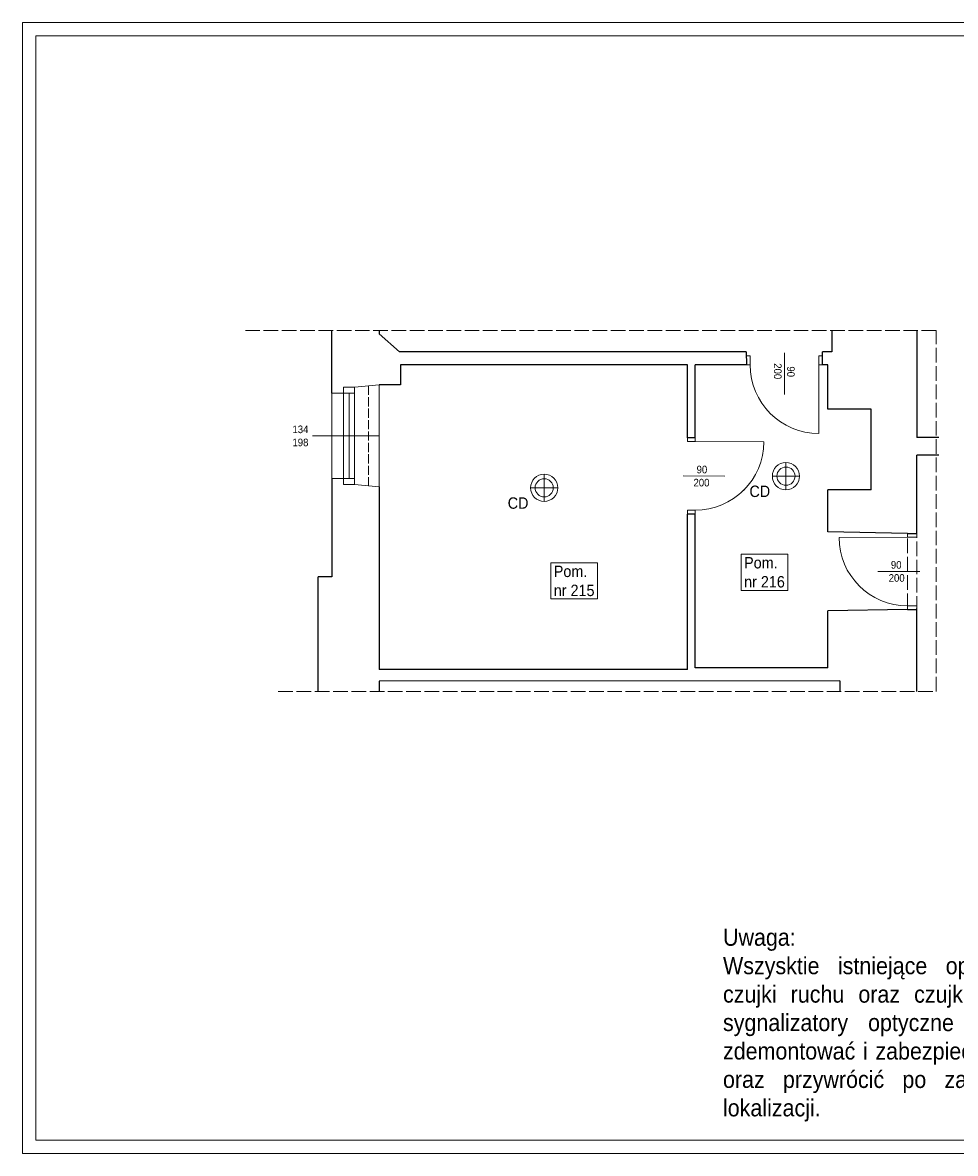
# Model space of a CAD drawing. Header units: centimetres. Extents: x 690840 to 714026, y 27673 to 40762.
# Tile 154 of 162: x 707810 to 709034, y 39277 to 40762. Entities that reach past the tile are written whole.
import ezdxf

# ---------------------------------------------------------------- set-up
doc = ezdxf.new("R2010")
doc.units = ezdxf.units.CM
doc.linetypes.add('ACAD_ISO02W100', pattern=[15, 12, -3])
doc.layers.add('Obrys powierzchni', color=50, linetype='Continuous', lineweight=9, plot=False)
for name, color, linetype, lineweight in [('Opis', 102, 'Continuous', 9), ('Przekroje', 253, 'Continuous', 20), ('Przekrojowa', 253, 'Continuous', 25), ('S3_drzwi_istniejące', 7, 'Continuous', 0), ('S3_okna', 253, 'Continuous', 9), ('Widokowa', 140, 'Continuous', 9)]:
    doc.layers.add(name, color=color, linetype=linetype, lineweight=lineweight)
doc.layers.add('S3_ele.CD', color=7, linetype='Continuous', lineweight=5, true_color=0xff0f0f)
doc.layers.add('S3_opis pomieszczeń', color=7, linetype='Continuous', lineweight=0, true_color=0xb5b5b5)
doc.styles.add('ARIELCE', font='arial.ttf', dxfattribs={"width": 0.9})

# ---------------------------------------------------------------- blocks, each defined once
blk = doc.blocks.new('zw$3C5D')
at = {"layer": 'S3_ele.CD', "ltscale": 1.6}
blk.add_line((-22.3, 0), (22.3, 0), dxfattribs=at)
blk.add_lwpolyline([(0, -22.3), (0, 22.3)], dxfattribs=at)
for radius in [22.3, 14.9]:
    blk.add_circle((0, 0), radius, dxfattribs=at)
blk = doc.blocks.new('zw$1D16')
at = {"layer": 'Przekroje', "ltscale": 1.6}
for points in [[(0, 0), (-32.2, -3.1), (-47, -3.1), (-47, -10.9), (-62, -10.9)], [(0, -134), (-32.2, -130.9), (-47, -130.9), (-47, -123.1), (-62, -123.1)]]:
    blk.add_lwpolyline(points, dxfattribs=at)
at = {"layer": 'S3_okna'}
for p, q in [((0, 0), (0, -134)), ((-62, -10.9), (-62, -123.1)), ((-47, -10.9), (-32.2, -10.9)), ((-47, -123.1), (-47, -10.9)), ((-39.6, -123.1), (-39.6, -10.9)), ((-32.2, -130.9), (-32.2, -3.1)), ((-47, -123.1), (-32.2, -123.1))]:
    blk.add_line(p, q, dxfattribs=at)
at = {"layer": 'S3_okna', "ltscale": 1.6}
blk.add_line((-124, -67), (0, -67), dxfattribs=at)
at = {"layer": 'S3_okna'}
for points in [[(0, 0), (-32.2, -3.1), (-47, -3.1), (-47, -10.9), (-62, -10.9)], [(0, -134), (-32.2, -130.9), (-47, -130.9), (-47, -123.1), (-62, -123.1)]]:
    blk.add_lwpolyline(points, dxfattribs=at)
blk = doc.blocks.new('zw$7334')
at = {"layer": 'S3_okna', "ltscale": 1.6, "insert": (-30.9, 13.4), "char_height": 10, "width": 42.363, "attachment_point": 3, "rotation": 0.019, "style": 'ARIELCE', "bg_fill": 2}
blk.add_mtext('{\\fArial|b0|i0|c238|p34;134}', dxfattribs=at)
at = {"layer": 'S3_okna', "ltscale": 1.6, "insert": (-30.9, -3.8), "char_height": 10, "width": 42.363, "attachment_point": 3, "rotation": 0.019, "style": 'ARIELCE'}
blk.add_mtext('{\\fArial|b0|i0|c238|p34;198}', dxfattribs=at)

msp = doc.modelspace()

# ---------------------------------------------------------------- linework, layer by layer
at = {"layer": 'Obrys powierzchni', "ltscale": 1.6}
for points in [[(707809.6, 40762.3), (709909.6, 40762.3), (709909.6, 39277.3), (707809.6, 39277.3)], [(707827.1, 40744.8), (709892.1, 40744.8), (709892.1, 39294.8), (707827.1, 39294.8)]]:
    msp.add_lwpolyline(points, close=True, dxfattribs=at)
at = {"layer": 'Przekrojowa', "color": 8, "ltscale": 1.6}
for p, q in [((708215.8, 40275.9), (708215.8, 40358)), ((708277.8, 40358), (708277.8, 40353.8)), ((708304.5, 40330), (708277.8, 40353.8)), ((708872.1, 40358), (708872.1, 40330)), ((708983.6, 40358), (708983.6, 40217.4)), ((708759.9, 40330), (708304.5, 40330)), ((708759.9, 40330), (708760, 40312.8)), ((708872.1, 40330), (708860, 40330)), ((708860, 40312.8), (708860, 40330)), ((708682.8, 40312.8), (708305.8, 40312.8)), ((708305.8, 40312.8), (708305.8, 40286.6)), ((708682.8, 40217), (708682.8, 40312.8)), ((708760, 40312.8), (708692.8, 40312.8)), ((708692.8, 40217), (708692.8, 40312.8)), ((708866.9, 40312.8), (708860, 40312.8)), ((708866.8, 40254.8), (708866.8, 40312.8)), ((708305.8, 40286.6), (708277.8, 40286.8)), ((708923.8, 40254.8), (708866.8, 40254.8)), ((708692.8, 40217), (708682.8, 40217)), ((709012.7, 40217.4), (708983.6, 40217.4)), ((709012.7, 40194.4), (708983.6, 40194.4)), ((708215.8, 40163.7), (708215.8, 40034.3)), ((708277.8, 40152.8), (708277.8, 39912.8)), ((708971.6, 40091.4), (708866.8, 40093.8)), ((708971.6, 40091.4), (708983.6, 40091.4)), ((708215.8, 40034.3), (708197.8, 40034.3)), ((708197.8, 39883.9), (708197.8, 40034.3)), ((708971.6, 39991.4), (708866.8, 39989.8)), ((708971.6, 39991.4), (708983.6, 39991.4)), ((708983.6, 39883.9), (708983.6, 39992.8)), ((708866.8, 39914.8), (708866.8, 39989.8)), ((708682.8, 39912.8), (708277.8, 39912.8)), ((708866.8, 39915), (708692.8, 39914.9)), ((708882.6, 39897.8), (708277.8, 39897.6)), ((708277.8, 39897.6), (708277.8, 39883.9)), ((708882.6, 39897.8), (708882.6, 39883.9))]:
    msp.add_line(p, q, dxfattribs=at)
at = {"layer": 'S3_drzwi_istniejące', "color": 8}
for p, q in [((708810, 40273.8), (708810, 40328.8)), ((708855, 40312.8), (708855, 40222.8)), ((708692.8, 40212), (708782.8, 40211.9)), ((708731.8, 40166.9), (708676.8, 40167)), ((708971.6, 40086.4), (708881.6, 40086.3)), ((708932.6, 40041.4), (708987.6, 40041.4))]:
    msp.add_line(p, q, dxfattribs=at)
for points in [[(708760, 40324.8), (708765, 40324.8), (708765, 40312.8), (708760, 40312.8)], [(708855, 40324.8), (708860, 40324.8), (708860, 40312.8), (708855, 40312.8)], [(708682.8, 40212), (708682.8, 40217), (708692.8, 40217), (708692.8, 40212)], [(708983.6, 40086.4), (708983.6, 40091.4), (708971.6, 40091.4), (708971.6, 40086.4)], [(708983.6, 39991.4), (708983.6, 39996.4), (708971.6, 39996.4), (708971.6, 39991.4)]]:
    msp.add_lwpolyline(points, close=True, dxfattribs=at)
for centre, start, end in [((708855, 40312.8), 180.0009, 270.0009), ((708971.6, 40086.4), 180.0446, 270.0446)]:
    msp.add_arc(centre, 90, start, end, dxfattribs=at)
at = {"layer": 'S3_okna', "color": 8, "linetype": 'ACAD_ISO02W100'}
msp.add_line((708263.8, 40285.4), (708263.8, 40154.2), dxfattribs=at)
at = {"layer": 'Widokowa', "color": 8, "linetype": 'ACAD_ISO02W100', "ltscale": 1.6}
for p, q in [((708971.6, 39993.5), (708971.6, 40091.4)), ((708983.6, 39989.8), (708983.7, 40091.4))]:
    msp.add_line(p, q, dxfattribs=at)

# ---------------------------------------------------------------- block references
at = {"layer": 'S3_okna', "color": 8, "rotation": 0.0009042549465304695}
msp.add_blockref('zw$1D16', (708277.8, 40286.8), dxfattribs=at)

# ---------------------------------------------------------------- texts
at = {"layer": 'Opis', "color": 7, "insert": (708729.3, 39572.4), "char_height": 22.4, "width": 720.424, "attachment_point": 1, "rotation": 359.981, "style": 'ARIELCE'}
msp.add_mtext('{\\fArial|b0|i0|c238|p34;Uwaga:\\P\\pxqj;Wszysktie istniejące oprawy ewakuacyjne, awaryjne, czujki ruchu oraz czujki dymu, wskaźniki zadziałania, sygnalizatory optyczne oraz akustyczne itp. należy zdemontować i zabezpieczyć na czas prowadzenia robót oraz przywrócić po zakończeniu prac w pierwotnej lokalizacji.}', dxfattribs=at)
at = {"layer": 'S3_drzwi_istniejące', "color": 8, "char_height": 10, "style": 'ARIELCE'}
for s, insert, width, attachment_point, rotation in [('{\\fArial|b0|i0|c238|p34;200}', (708806.2, 40294), 19.356, 3, 270.0199), ('{\\fArial|b0|i0|c238|p34;90}', (708823.4, 40296.9), 18.526, 3, 270.0199), ('{\\fArial|b0|i0|c238|p34;90}', (708708.6, 40180.4), 18.526, 3, 359.9762), ('{\\fArial|b0|i0|c238|p34;90}', (708949.7, 40055.2), 18.526, 1, 0.0256), ('{\\fArial|b0|i0|c238|p34;200}', (708946.8, 40038), 19.356, 1, 0.0256)]:
    msp.add_mtext(s, dxfattribs=dict(at, insert=insert, width=width, attachment_point=attachment_point, rotation=rotation))

# ---------------------------------------------------------------- next in the draw order: block references
at = {"layer": 'S3_okna', "color": 8, "rotation": 0.0009042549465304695}
msp.add_blockref('zw$7334', (708215.8, 40219.8), dxfattribs=at)

# ---------------------------------------------------------------- next in the draw order: texts
at = {"layer": 'S3_ele.CD', "insert": (708446.6, 40138.9), "char_height": 15, "width": 2038.258, "attachment_point": 1, "rotation": 359.981, "style": 'ARIELCE', "bg_fill": 2}
msp.add_mtext('{\\fArial|b0|i0|c238|p34;CD}', dxfattribs=at)

# ---------------------------------------------------------------- next in the draw order: linework, layer by layer
at = {"layer": 'Przekrojowa', "color": 8, "ltscale": 1.6}
for p, q in [((708682.8, 39912.8), (708682.8, 40117)), ((708692.8, 40116.9), (708682.8, 40117)), ((708692.8, 39914.9), (708692.8, 40116.9))]:
    msp.add_line(p, q, dxfattribs=at)
at = {"layer": 'S3_drzwi_istniejące', "color": 8}
msp.add_lwpolyline([(708682.8, 40117), (708682.8, 40122), (708692.7, 40122), (708692.7, 40117)], close=True, dxfattribs=at)

# ---------------------------------------------------------------- next in the draw order: block references
at = {"layer": 'S3_ele.CD', "ltscale": 1.6, "xscale": 0.8, "yscale": 0.8, "zscale": 0.8}
msp.add_blockref('zw$3C5D', (708494.5, 40151.4), dxfattribs=at)

# ---------------------------------------------------------------- next in the draw order: texts
at = {"layer": 'S3_drzwi_istniejące', "color": 8, "insert": (708711.5, 40163.2), "char_height": 10, "width": 19.356, "attachment_point": 3, "rotation": 359.9762, "style": 'ARIELCE'}
msp.add_mtext('{\\fArial|b0|i0|c238|p34;200}', dxfattribs=at)
at = {"layer": 'S3_ele.CD', "insert": (708764, 40154.3), "char_height": 15, "width": 2038.258, "attachment_point": 1, "rotation": 359.981, "style": 'ARIELCE', "bg_fill": 2}
msp.add_mtext('{\\fArial|b0|i0|c238|p34;CD}', dxfattribs=at)

# ---------------------------------------------------------------- next in the draw order: linework, layer by layer
at = {"layer": 'Przekrojowa', "color": 8, "ltscale": 1.6}
for p, q in [((708923.8, 40148.8), (708923.8, 40254.8)), ((708983.7, 40091.4), (708983.6, 40194.4)), ((708866.8, 40093.8), (708866.8, 40148.8)), ((708923.8, 40148.8), (708866.8, 40148.8))]:
    msp.add_line(p, q, dxfattribs=at)
at = {"layer": 'S3_drzwi_istniejące', "color": 8}
msp.add_arc((708692.8, 40212), 90, 269.9572, 359.9572, dxfattribs=at)
at = {"layer": 'Widokowa', "color": 8, "linetype": 'ACAD_ISO02W100', "ltscale": 1.6}
msp.add_lwpolyline([(708145.4, 39883.9), (709009.3, 39883.9), (709009.3, 40358), (708098, 40358)], dxfattribs=at)

# ---------------------------------------------------------------- next in the draw order: block references
at = {"layer": 'S3_ele.CD', "ltscale": 1.6, "xscale": 0.8, "yscale": 0.8, "zscale": 0.8}
msp.add_blockref('zw$3C5D', (708811.9, 40166.7), dxfattribs=at)

# ---------------------------------------------------------------- next in the draw order: texts
at = {"layer": 'S3_opis pomieszczeń', "color": 8, "char_height": 7.5, "attachment_point": 1, "style": 'ARIELCE', "bg_fill": 18}
for s, insert in [('{\\fArial|b0|i0|c238|p34;\\H2x;Pom.\\Pnr 215}', (708507.1, 40049.2)), ('{\\fArial|b0|i0|c238|p34;\\H2x;Pom.\\Pnr 216}', (708757, 40060.5))]:
    msp.add_mtext(s, dxfattribs=dict(at, insert=insert))

doc.saveas('drawing.dxf')
